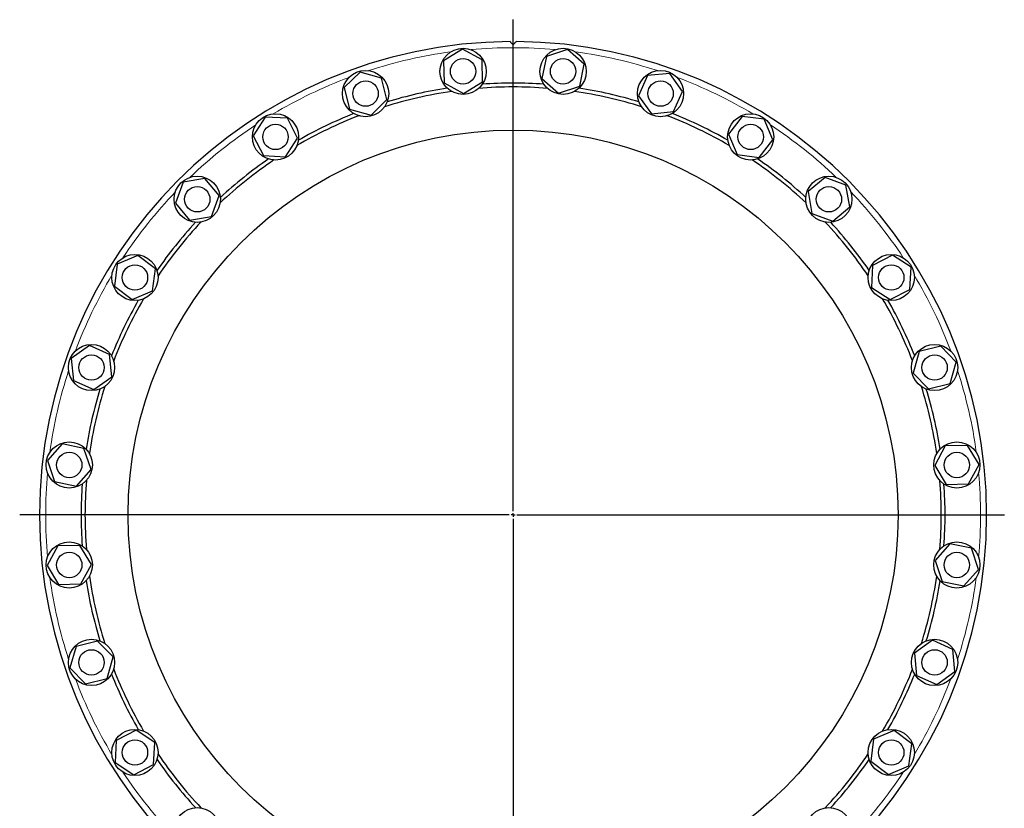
# Model space of a CAD drawing. Header units: millimetres. Extents: x 67 to 2020, y 86 to 1958.
# Tile 3 of 5: x 67 to 1346, y 933 to 1958. Entities that reach past the tile are written whole.
import ezdxf

# ---------------------------------------------------------------- set-up
doc = ezdxf.new("R2010")
doc.units = ezdxf.units.MM
doc.layers.add('FORMAT', color=7, linetype='Continuous')

# ---------------------------------------------------------------- blocks, each defined once
blk = doc.blocks.new('SW_CENTERMARKSYMBOL_0')
at = {"layer": 'FORMAT', "color": 0}
for p, q in [((0, 5), (0, 643.5)), ((-5, 0), (-640.8, 0)), ((0, 0), (-2.5, 0)), ((0, 0), (0, 2.5)), ((0, 0), (0, -2.5)), ((0, 0), (2.5, 0)), ((5, 0), (638, 0)), ((0, -5), (0, -642.7))]:
    blk.add_line(p, q, dxfattribs=at)

msp = doc.modelspace()

# ---------------------------------------------------------------- linework, layer by layer
at = {"color": 7, "linetype": 'Continuous', "lineweight": 25}
for p, q in [((642.3, 1919.8), (617.7, 1904.7)), ((667.7, 1905.9), (642.3, 1919.8)), ((778.6, 1919.2), (751.3, 1910)), ((800.3, 1900.1), (778.6, 1919.2)), ((668.3, 1877.1), (667.7, 1905.9)), ((751.3, 1910), (745.5, 1881.8)), ((617.7, 1904.7), (618.4, 1875.9)), ((794.5, 1871.8), (800.3, 1900.1)), ((509.3, 1890), (488.6, 1869.9)), ((537.1, 1882.1), (509.3, 1890)), ((544.2, 1854.2), (537.1, 1882.1)), ((745.5, 1881.8), (767.1, 1862.6)), ((882.7, 1885.5), (870.8, 1859.2)), ((911.4, 1888.3), (882.7, 1885.5)), ((928.2, 1864.9), (911.4, 1888.3)), ((488.6, 1869.9), (495.7, 1841.9)), ((618.4, 1875.9), (643.7, 1862)), ((643.7, 1862), (668.3, 1877.1)), ((767.1, 1862.6), (794.5, 1871.8)), ((523.5, 1834), (544.2, 1854.2)), ((870.8, 1859.2), (887.6, 1835.7)), ((916.3, 1838.6), (928.2, 1864.9)), ((495.7, 1841.9), (523.5, 1834)), ((386.2, 1831.4), (370.5, 1807.1)), ((415.1, 1829.9), (386.2, 1831.4)), ((428.2, 1804.2), (415.1, 1829.9)), ((887.6, 1835.7), (916.3, 1838.6)), ((1005.3, 1832.3), (987.9, 1809.3)), ((1034, 1828.7), (1005.3, 1832.3)), ((1045.2, 1802), (1034, 1828.7)), ((370.5, 1807.1), (383.7, 1781.4)), ((412.5, 1779.9), (428.2, 1804.2)), ((987.9, 1809.3), (999.1, 1782.7)), ((1027.7, 1779.1), (1045.2, 1802)), ((383.7, 1781.4), (412.5, 1779.9)), ((999.1, 1782.7), (1027.7, 1779.1)), ((1113.1, 1753.1), (1091, 1734.6)), ((1140.2, 1743.2), (1113.1, 1753.1)), ((279.3, 1746.8), (269.4, 1719.7)), ((307.7, 1751.8), (279.3, 1746.8)), ((326.3, 1729.6), (307.7, 1751.8)), ((1145.2, 1714.8), (1140.2, 1743.2)), ((316.4, 1702.5), (326.3, 1729.6)), ((1091, 1734.6), (1095.9, 1706.2)), ((269.4, 1719.7), (287.9, 1697.6)), ((1123.1, 1696.3), (1145.2, 1714.8)), ((287.9, 1697.6), (316.4, 1702.5)), ((1095.9, 1706.2), (1123.1, 1696.3)), ((220.5, 1651.8), (193.9, 1640.6)), ((243.5, 1634.3), (220.5, 1651.8)), ((1200.5, 1652), (1174.8, 1638.8)), ((1224.8, 1636.3), (1200.5, 1652)), ((193.9, 1640.6), (190.2, 1611.9)), ((1174.8, 1638.8), (1173.3, 1610)), ((239.8, 1605.7), (243.5, 1634.3)), ((1223.3, 1607.5), (1224.8, 1636.3)), ((190.2, 1611.9), (213.2, 1594.5)), ((213.2, 1594.5), (239.8, 1605.7)), ((1173.3, 1610), (1197.6, 1594.3)), ((1197.6, 1594.3), (1223.3, 1607.5)), ((157.7, 1534.8), (134.2, 1518)), ((184, 1522.9), (157.7, 1534.8)), ((186.8, 1494.2), (184, 1522.9)), ((1235.3, 1526.8), (1227.4, 1499)), ((1263.3, 1533.9), (1235.3, 1526.8)), ((1283.4, 1513.2), (1263.3, 1533.9)), ((134.2, 1518), (137, 1489.3)), ((1275.5, 1485.4), (1283.4, 1513.2)), ((1227.4, 1499), (1247.6, 1478.4)), ((137, 1489.3), (163.3, 1477.4)), ((163.3, 1477.4), (186.8, 1494.2)), ((1247.6, 1478.4), (1275.5, 1485.4)), ((122.4, 1406.9), (103.3, 1385.2)), ((150.7, 1401.1), (122.4, 1406.9)), ((159.9, 1373.7), (150.7, 1401.1)), ((1269.3, 1404.2), (1255.5, 1378.8)), ((1298.1, 1404.8), (1269.3, 1404.2)), ((1313.2, 1380.2), (1298.1, 1404.8)), ((103.3, 1385.2), (112.5, 1357.9)), ((140.8, 1352.1), (159.9, 1373.7)), ((1255.5, 1378.8), (1270.5, 1354.2)), ((1299.3, 1354.9), (1313.2, 1380.2)), ((112.5, 1357.9), (140.8, 1352.1)), ((1270.5, 1354.2), (1299.3, 1354.9)), ((116.6, 1274.3), (102.7, 1248.9)), ((145.4, 1274.9), (116.6, 1274.3)), ((160.5, 1250.3), (145.4, 1274.9)), ((1275.2, 1277), (1256, 1255.4)), ((1303.4, 1271.3), (1275.2, 1277)), ((1312.6, 1243.9), (1303.4, 1271.3)), ((1256, 1255.4), (1265.2, 1228)), ((102.7, 1248.9), (117.8, 1224.3)), ((146.6, 1225), (160.5, 1250.3)), ((1293.5, 1222.3), (1312.6, 1243.9)), ((1265.2, 1228), (1293.5, 1222.3)), ((117.8, 1224.3), (146.6, 1225)), ((1252.6, 1151.7), (1229.1, 1134.9)), ((1278.9, 1139.8), (1252.6, 1151.7)), ((140.4, 1143.7), (132.5, 1115.9)), ((168.4, 1150.8), (140.4, 1143.7)), ((188.5, 1130.1), (168.4, 1150.8)), ((1281.7, 1111.1), (1278.9, 1139.8)), ((180.6, 1102.3), (188.5, 1130.1)), ((1229.1, 1134.9), (1232, 1106.2)), ((132.5, 1115.9), (152.7, 1095.2)), ((152.7, 1095.2), (180.6, 1102.3)), ((1232, 1106.2), (1258.3, 1094.3)), ((1258.3, 1094.3), (1281.7, 1111.1)), ((218.3, 1034.8), (192.6, 1021.7)), ((242.6, 1019.1), (218.3, 1034.8)), ((1176.1, 1023.4), (1172.5, 994.8)), ((1202.7, 1034.6), (1176.1, 1023.4)), ((1225.7, 1017.2), (1202.7, 1034.6)), ((192.6, 1021.7), (191.2, 992.8)), ((241.1, 990.3), (242.6, 1019.1)), ((1222.1, 988.5), (1225.7, 1017.2)), ((191.2, 992.8), (215.4, 977.1)), ((215.4, 977.1), (241.1, 990.3)), ((1172.5, 994.8), (1195.4, 977.4)), ((1195.4, 977.4), (1222.1, 988.5))]:
    msp.add_line(p, q, dxfattribs=at)
for centre, radius in [((643, 1890.9), 30), ((772.9, 1890.9), 30), ((643, 1890.9), 16.5), ((772.9, 1890.9), 16.5), ((516.4, 1862), 30), ((899.5, 1862), 30), ((516.4, 1862), 16.5), ((899.5, 1862), 16.5), ((399.4, 1805.7), 30), ((1016.5, 1805.7), 30), ((399.4, 1805.7), 16.5), ((1016.5, 1805.7), 16.5), ((708, 1314.6), 500), ((297.8, 1724.7), 30), ((1118.1, 1724.7), 30), ((297.8, 1724.7), 16.5), ((1118.1, 1724.7), 16.5), ((216.9, 1623.1), 30), ((1199.1, 1623.1), 30), ((216.9, 1623.1), 16.5), ((1199.1, 1623.1), 16.5), ((160.5, 1506.1), 30), ((1255.4, 1506.1), 30), ((160.5, 1506.1), 16.5), ((1255.4, 1506.1), 16.5), ((131.6, 1379.5), 30), ((1284.3, 1379.5), 30), ((131.6, 1379.5), 16.5), ((1284.3, 1379.5), 16.5), ((131.6, 1249.6), 30), ((1284.3, 1249.6), 30), ((131.6, 1249.6), 16.5), ((1284.3, 1249.6), 16.5), ((160.5, 1123), 30), ((1255.4, 1123), 30), ((160.5, 1123), 16.5), ((1255.4, 1123), 16.5), ((216.9, 1006), 30), ((1199.1, 1006), 30), ((216.9, 1006), 16.5), ((1199.1, 1006), 16.5), ((297.8, 904.4), 30), ((1118.1, 904.4), 30)]:
    msp.add_circle(centre, radius, dxfattribs=at)
for radius, start, end in [(615, 90.3715, 269.6285), (615, 270.3715, 89.6285), (561, 98.7621, 106.955), (556, 85.389, 94.6138), (561, 85.905, 94.0979), (561, 73.0478, 81.2407), (556, 98.2462, 107.471), (556, 72.5319, 81.7567), (556, 111.1033, 120.3281), (561, 111.6193, 119.8122), (556, 59.6748, 68.8995), (561, 60.1907, 68.3836), (556, 123.9605, 133.1852), (561, 124.4764, 132.6693), (556, 46.8176, 56.0424), (561, 47.3336, 55.5264), (561, 137.3336, 145.5264), (556, 136.8176, 146.0424), (556, 33.9605, 43.1852), (561, 34.4764, 42.6693), (561, 150.1907, 158.3836), (556, 149.6748, 158.8995), (556, 21.1033, 30.3281), (561, 21.6193, 29.8122), (561, 163.0478, 171.2407), (556, 162.5319, 171.7567), (556, 8.2462, 17.471), (561, 8.7621, 16.955), (556, 175.389, 180), (556, 355.389, 4.6138), (561, 175.905, 180), (561, 355.905, 4.0979), (561, 180, 184.0979), (556, 180, 184.6138), (561, 188.7621, 196.955), (556, 188.2462, 197.471), (556, 342.5319, 351.7567), (561, 343.0478, 351.2407), (556, 201.1033, 210.3281), (556, 329.6748, 338.8995), (561, 201.6193, 209.8122), (561, 330.1907, 338.3836), (556, 213.9605, 223.1852), (556, 316.8176, 326.0424), (561, 214.4764, 222.6693), (561, 317.3336, 325.5264)]:
    msp.add_arc((708, 1314.6), radius, start, end, dxfattribs=at)
at = {"color": 8, "linetype": 'Continuous', "lineweight": 18}
for start, end in [(84.8356, 95.1672), (97.6928, 108.0244), (71.9785, 82.3101), (110.5499, 120.8815), (59.1213, 69.453), (123.407, 133.7387), (46.2642, 56.5958), (136.2642, 146.5958), (33.407, 43.7387), (149.1213, 159.453), (20.5499, 30.8815), (161.9785, 172.3101), (7.6928, 18.0244), (174.8356, 180), (354.8356, 5.1672), (180, 185.1672), (187.6928, 198.0244), (341.9785, 352.3101), (200.5499, 210.8815), (329.1213, 339.453), (213.407, 223.7387), (316.2642, 326.5958)]:
    msp.add_arc((708, 1314.6), 607, start, end, dxfattribs=at)
at = {"color": 7, "linetype": 'Continuous', "lineweight": 25}
for points, knots in [([(704, 1929.5), (704, 1929.5), (704, 1929.5), (704.1, 1929.4), (704.1, 1929.4), (704.2, 1929.3), (704.3, 1929.3), (704.4, 1929.1), (704.6, 1929), (704.9, 1928.7), (705, 1928.5), (705.6, 1927.9), (706, 1927.5), (706.7, 1926.8), (707, 1926.6), (707.4, 1926.1), (707.7, 1925.8), (708, 1925.6)], [0, 0, 0, 0, 0.125, 0.125, 0.1875, 0.1875, 0.25, 0.25, 0.375, 0.375, 0.5, 0.5, 0.75, 0.75, 0.875, 0.875, 1, 1, 1, 1]), ([(708, 1925.6), (708.5, 1926.1), (709, 1926.6), (709.7, 1927.3), (709.9, 1927.5), (710.3, 1927.9), (710.5, 1928.1), (710.9, 1928.5), (711.1, 1928.7), (711.4, 1929), (711.5, 1929.1), (711.7, 1929.3), (711.8, 1929.4), (711.9, 1929.5), (711.9, 1929.5), (711.9, 1929.5)], [0, 0, 0, 0, 0.25, 0.25, 0.375, 0.375, 0.5, 0.5, 0.625, 0.625, 0.75, 0.75, 0.875, 0.875, 1, 1, 1, 1])]:
    msp.add_open_spline(points, degree=3, knots=knots, dxfattribs=at)

# ---------------------------------------------------------------- block references
at = {"layer": 'FORMAT'}
msp.add_blockref('SW_CENTERMARKSYMBOL_0', (708, 1314.6), dxfattribs=at)

doc.saveas('drawing.dxf')
